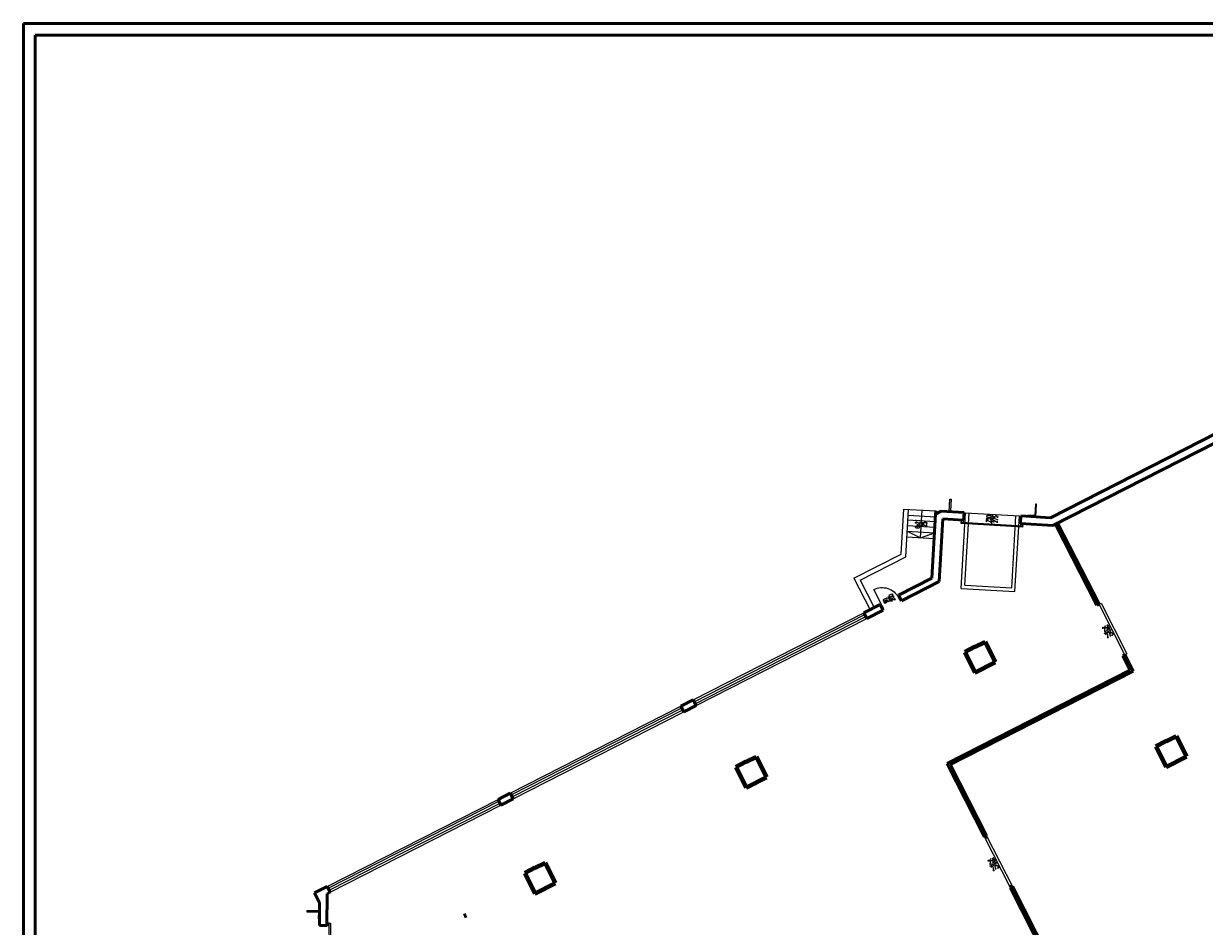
# Model space of a CAD drawing. Header units: millimetres. Extents: x 0 to 144098, y 0 to 90000.
# Tile 4 of 16: x 0 to 51750, y 50437 to 90000. Entities that reach past the tile are written whole.
import ezdxf
from ezdxf.enums import TextEntityAlignment as Align

# ---------------------------------------------------------------- set-up
doc = ezdxf.new("R2010")
doc.units = ezdxf.units.MM
for name, color, linetype in [('a__sciany_______', 9, 'Continuous'), ('a__stol_________', 46, 'Continuous'), ('a__stol___szklo_', 140, 'Continuous'), ('a__stol___wid___', 57, 'Continuous'), ('a__stol___z_otw_', 65, 'Continuous'), ('a__widok________', 7, 'Continuous'), ('Pakownia inne', 7, 'Continuous'), ('tabelka', 7, 'Continuous'), ('tutyuł głowny rysunku bud.A', 3, 'Continuous'), ('w__w__100_stol__', 225, 'Continuous'), ('w__w____________', 7, 'Continuous'), ('w__w______stol__', 195, 'Continuous')]:
    doc.layers.add(name, color=color, linetype=linetype)
doc.layers.add('Chłodnictwo', color=210, linetype='Continuous', lineweight=80)
doc.styles.add('simplex05', font='simplex.shx', dxfattribs={"width": 0.5})
doc.styles.add('TEKST-ŚREDNI', font='arial.ttf', dxfattribs={"height": 0.661})

# ---------------------------------------------------------------- blocks, each defined once
blk = doc.blocks.new('d90')
blk.add_line((5, -5), (5, -85))
for points in [[(0, -5), (5, -5), (5, 5), (0, 5)], [(85, -5), (90, -5), (90, 5), (85, 5)]]:
    blk.add_lwpolyline(points, close=True)
at = {"layer": 'a__stol___z_otw_'}
blk.add_arc((5, -5), 80, 270, 0, dxfattribs=at)
at = {"layer": 'w__w______stol__'}
blk.add_line((45, -30), (45, -5), dxfattribs=at)

msp = doc.modelspace()

# ---------------------------------------------------------------- linework, layer by layer
at = {"layer": 'a__sciany_______', "linetype": 'ByBlock', "lineweight": 50}
for p, q in [((45004, 68348), (65455, 78774)), ((45113, 68011), (65614, 78462)), ((39806, 65698), (39970, 68502)), ((39970, 68502), (39978, 68641)), ((39970, 68502), (40218, 68627)), ((40218, 68627), (41216, 68569)), ((41197, 68240), (41216, 68569)), ((43693, 68094), (43712, 68423)), ((43712, 68423), (45004, 68348)), ((40128, 65548), (40288, 68293)), ((40288, 68293), (41197, 68240)), ((43693, 68094), (45113, 68011)), ((45230, 68070), (47042, 64515)), ((45319, 68115), (47131, 64561)), ((38344, 64953), (39806, 65698)), ((38471, 64703), (40128, 65548)), ((38471, 64703), (38344, 64953)), ((36830, 64181), (37542, 64544)), ((36957, 63931), (36830, 64181)), ((36957, 63931), (37670, 64295)), ((37670, 64295), (37542, 64544)), ((47042, 64515), (47131, 64561)), ((48177, 62288), (48266, 62333)), ((48177, 62288), (48495, 61664)), ((48266, 62333), (48625, 61618)), ((40477, 57577), (48495, 61664)), ((40611, 57533), (48625, 61618)), ((28811, 60093), (29346, 60366)), ((28939, 59844), (28811, 60093)), ((28939, 59844), (29473, 60116)), ((29473, 60116), (29346, 60366)), ((40477, 57577), (42116, 54361)), ((40611, 57533), (42206, 54406)), ((20793, 56005), (21328, 56278)), ((20920, 55756), (20793, 56005)), ((20920, 55756), (21455, 56028)), ((21455, 56028), (21328, 56278)), ((12748, 51904), (13310, 52190)), ((12748, 51904), (12967, 51475)), ((13296, 50472), (13297, 51870)), ((13297, 51870), (13437, 51941)), ((13437, 51941), (13310, 52190)), ((43252, 52133), (46545, 45674)), ((43341, 52179), (46634, 45720)), ((12966, 50473), (12967, 51475)), ((13296, 50472), (12966, 50473))]:
    msp.add_line(p, q, dxfattribs=at)
at = {"layer": 'a__stol_________', "linetype": 'ByBlock', "lineweight": 18}
for points in [[(41088, 68096), (41091, 68146), (43787, 67988), (43784, 67938)], [(41097, 68245), (41091, 68146), (41191, 68140), (41197, 68240)], [(43693, 68094), (43687, 67994), (43787, 67988), (43792, 68088)], [(47220, 64606), (48355, 62379), (48266, 62333), (47131, 64561)], [(42206, 54406), (43341, 52179), (43252, 52133), (42116, 54361)], [(13296, 50472), (13396, 50472), (13396, 50572), (13296, 50572)], [(13443, 47872), (13393, 47872), (13396, 50572), (13446, 50572)]]:
    msp.add_lwpolyline(points, close=True, dxfattribs=at)
at = {"layer": 'a__stol___szklo_', "linetype": 'ByBlock', "lineweight": 18}
for p, q in [((29387, 60285), (36871, 64100)), ((29432, 60196), (36916, 64011)), ((21369, 56198), (28852, 60013)), ((21414, 56109), (28898, 59924)), ((13351, 52110), (20834, 55925)), ((13396, 52021), (20880, 55836))]:
    msp.add_line(p, q, dxfattribs=at)
at = {"layer": 'a__stol___wid___', "linetype": 'ByBlock', "lineweight": 18}
for p, q in [((29346, 60366), (36830, 64181)), ((29473, 60116), (36957, 63931)), ((21328, 56278), (28811, 60093)), ((21455, 56028), (28939, 59844)), ((13310, 52190), (20793, 56005)), ((13437, 51941), (20920, 55756))]:
    msp.add_line(p, q, dxfattribs=at)
at = {"layer": 'a__widok________', "linetype": 'ByBlock', "lineweight": 18}
for p, q in [((38466, 66754), (38581, 68723)), ((38581, 68723), (39978, 68641)), ((38659, 66628), (38780, 68711)), ((38766, 68462), (39964, 68392)), ((41092, 65251), (41286, 68565)), ((41251, 65392), (41436, 68556)), ((41286, 68565), (43642, 68427)), ((43307, 65271), (43492, 68436)), ((43448, 65113), (43642, 68427)), ((38739, 68002), (39937, 67932)), ((38753, 68252), (39951, 68182)), ((38710, 67503), (39908, 67433)), ((38724, 67753), (39922, 67683)), ((36393, 65698), (38466, 66754)), ((36662, 65610), (38659, 66628)), ((36393, 65698), (37097, 64317)), ((36662, 65610), (37275, 64408)), ((41092, 65251), (43448, 65113)), ((41251, 65392), (43307, 65271))]:
    msp.add_line(p, q, dxfattribs=at)
for points in [[(40649, 69153), (40620, 68654), (40919, 68636), (40917, 68586), (40567, 68607), (40599, 69156)], [(44343, 68937), (44314, 68438), (44014, 68456), (44011, 68406), (44361, 68385), (44393, 68934)], [(12417, 51073), (12917, 51073), (12916, 50773), (12966, 50773), (12967, 51123), (12417, 51123)]]:
    msp.add_lwpolyline(points, close=True, dxfattribs=at)
at = {"layer": 'Chłodnictwo'}
for p, q in [((41691, 62681), (41246, 62454)), ((41691, 62681), (42137, 62908)), ((42137, 62908), (42585, 62014)), ((41246, 62454), (41694, 61560)), ((41694, 61560), (42585, 62014)), ((50068, 58553), (49623, 58326)), ((50068, 58553), (50514, 58780)), ((50514, 58780), (50963, 57886)), ((49623, 58326), (50071, 57432)), ((31659, 57645), (31213, 57418)), ((31659, 57645), (32104, 57872)), ((32104, 57872), (32553, 56979)), ((50071, 57432), (50963, 57886)), ((31213, 57418), (31662, 56525)), ((31662, 56525), (32553, 56979)), ((22406, 53001), (21960, 52774)), ((22406, 53001), (22851, 53228)), ((22851, 53228), (23300, 52334)), ((21960, 52774), (22409, 51880)), ((22409, 51880), (23300, 52334)), ((19315, 50890), (19405, 50935))]:
    msp.add_line(p, q, dxfattribs=at)
at = {"layer": 'Pakownia inne', "color": 7, "lineweight": 100}
for p, q in [((42116, 54361), (42206, 54406)), ((43252, 52133), (43341, 52179))]:
    msp.add_line(p, q, dxfattribs=at)
at = {"layer": 'tabelka', "linetype": 'ByBlock', "lineweight": 50}
for q in [(144098, 90000), (0, 0)]:
    msp.add_line((0, 90000), q, dxfattribs=at)
at = {"layer": 'tabelka', "lineweight": 50}
for p, q in [((500, 500), (500, 89500)), ((500, 89500), (143598, 89500))]:
    msp.add_line(p, q, dxfattribs=at)
at = {"layer": 'w__w____________', "linetype": 'ByBlock', "lineweight": 18}
for p, q in [((39309, 67468), (39379, 68676)), ((38724, 67753), (39309, 67468)), ((39309, 67468), (39922, 67683))]:
    msp.add_line(p, q, dxfattribs=at)
at = {"layer": 'w__w______stol__', "linetype": 'ByBlock', "lineweight": 18}
for p, q in [((42441, 68097), (42464, 68496)), ((47699, 63447), (47342, 63265)), ((42684, 53247), (42328, 53065))]:
    msp.add_line(p, q, dxfattribs=at)

# ---------------------------------------------------------------- block references
at = {"layer": 'a__stol_________', "linetype": 'ByBlock', "lineweight": 18, "xscale": -9.999999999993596, "yscale": 10, "zscale": 10, "rotation": 207.0123013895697}
msp.add_blockref('d90', (37606, 64419), dxfattribs=at)

# ---------------------------------------------------------------- texts
at = {"layer": 'tutyuł głowny rysunku bud.A', "style": 'TEKST-ŚREDNI'}
msp.add_text('PLAN NR', height=1.91, dxfattribs=at).set_placement((9628, 80372))
at = {"layer": 'w__w__100_stol__', "linetype": 'ByBlock', "lineweight": 18, "style": 'simplex05', "width": 0.5}
for s, rotation, p in [('250', 86.6576, (42452, 68296)), ('6x21', 86.6576, (39344, 68072)), ('90', 117.0123, (37927, 64780)), ('250', 27.0123, (47520, 63356)), ('250', 27.0123, (42506, 53156))]:
    msp.add_text(s, height=200, rotation=rotation, dxfattribs=at).set_placement(p, align=Align.BOTTOM_CENTER)
for s, rotation, p in [('275', 86.6576, (42492, 68294)), ('25', 86.6576, (39384, 68070)), ('200', 117.0123, (37963, 64798)), ('275', 27.0123, (47538, 63321)), ('275', 27.0123, (42524, 53120))]:
    msp.add_text(s, height=200, rotation=rotation, dxfattribs=at).set_placement(p, align=Align.TOP_CENTER)

doc.saveas('drawing.dxf')
